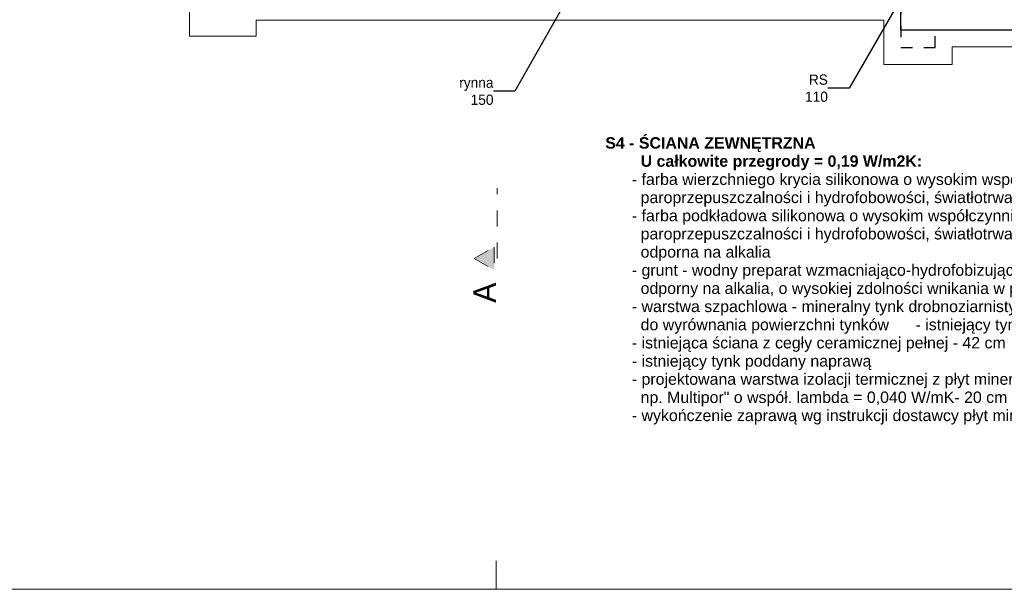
# Model space of a CAD drawing. Extents: x -145259 to -66341, y -2316 to 227384.
# Tile 77 of 143: x -130629 to -113334, y 157284 to 167294. Entities that reach past the tile are written whole.
import ezdxf

# ---------------------------------------------------------------- set-up
doc = ezdxf.new("R2010")
doc.units = 0
doc.header["$MEASUREMENT"] = 0
doc.linetypes.add('Dashed', pattern=[564.444447, 282.222223, -282.222223])
doc.linetypes.add('Przerywana', pattern=[400, 200, -200])
for name, color, linetype, lineweight in [('Arch opisy_Nr_Pióra__5', 7, 'Continuous', 13), ('arch przekroje_Nr_Pióra__21', 7, 'Continuous', 13), ('arch przekroje_Nr_Pióra__5', 7, 'Continuous', 13), ('ARCH TABELA_Nr_Pióra__21', 7, 'Continuous', 13), ('INWENT OPISY_Nr_Pióra__21', 7, 'Continuous', 13), ('INWENT. OKNA_Nr_Pióra__1', 7, 'Continuous', 25), ('INWENT. OKNA_Nr_Pióra__21', 7, 'Continuous', 13), ('INWENT.ŚCIANY_Nr_Pióra__1', 7, 'Continuous', 25)]:
    doc.layers.add(name, color=color, linetype=linetype, lineweight=lineweight)
doc.styles.add('GENERATED_STYLE_6', font='txt')
doc.styles.add('GENERATED_STYLE_8', font='txt')
doc.dimstyles.new('GENERATED_STYLE__9', dxfattribs={"dimtxt": 0.18, "dimasz": 109.44, "dimexe": 0.18, "dimexo": 0.0625, "dimgap": 0.09, "dimtad": 0, "dimtih": 1, "dimtoh": 1, "dimdec": 4, "dimzin": 0, "dimdsep": 46, "dimcen": 0.09, "dimadec": 0, "dimazin": 0, "dimtfac": 1, "dimtdec": 4, "dimtmove": 0, "dimatfit": 3, "dimldrblk": 'ARROWHEAD_11', "dimfxl": 0, "dimtolj": 1, "dimtzin": 0, "dimarcsym": 0})

# ---------------------------------------------------------------- blocks, each defined once
blk = doc.blocks.new('ARROWHEAD_11')
at = {"color": 0, "linetype": 'Continuous', "lineweight": 0}
blk.add_line((0, 0), (-1, 0), dxfattribs=at)
at = {"color": 0, "linetype": 'Continuous', "lineweight": 0, "const_width": 0.25, "flags": 128}
blk.add_lwpolyline([(-0.125, 0, 1), (0.125, 0, 1)], format="xyb", close=True, dxfattribs=at)

msp = doc.modelspace()

# ---------------------------------------------------------------- hatches: boundary and pattern name
at = {"layer": 'arch przekroje_Nr_Pióra__5', "linetype": 'Continuous'}
msp.add_hatch(color=256, dxfattribs=at).paths.add_polyline_path([(-122293.7, 162895.9), (-122293.7, 163295.9), (-122643.7, 163095.9)], flags=0)

# ---------------------------------------------------------------- linework, layer by layer
at = {"layer": 'arch przekroje_Nr_Pióra__5', "linetype": 'Dashed'}
for p, q in [((-122243.7, 163095.9), (-122243.7, 164331.5)), ((-122643.7, 163095.9), (-122293.7, 163295.9)), ((-122293.7, 163295.9), (-122293.7, 162895.9)), ((-122643.7, 163095.9), (-122293.7, 162895.9))]:
    msp.add_line(p, q, dxfattribs=at)
at = {"layer": 'ARCH TABELA_Nr_Pióra__21', "linetype": 'Continuous'}
for p, q in [((-122258.7, 157283.6), (-122258.7, 157783.6)), ((-68258.7, 157283.6), (-143258.7, 157283.6))]:
    msp.add_line(p, q, dxfattribs=at)
at = {"layer": 'INWENT. OKNA_Nr_Pióra__1', "linetype": 'Continuous'}
for q in [(-115148.7, 167453.6), (-99468.7, 167113.6)]:
    msp.add_line((-115148.7, 167113.6), q, dxfattribs=at)
at = {"layer": 'INWENT. OKNA_Nr_Pióra__21', "linetype": 'Continuous'}
for p, q in [((-127643.7, 168203.6), (-127643.7, 167003.6)), ((-126473.7, 167003.6), (-126473.7, 167283.6)), ((-126473.7, 167283.6), (-115448.7, 167283.6)), ((-115448.7, 167283.6), (-115448.7, 166503.6)), ((-127643.7, 167003.6), (-126473.7, 167003.6)), ((-114248.7, 166503.6), (-114248.7, 166813.6)), ((-114248.7, 166813.6), (-100368.7, 166813.6)), ((-115448.7, 166503.6), (-114248.7, 166503.6))]:
    msp.add_line(p, q, dxfattribs=at)
at = {"layer": 'INWENT.ŚCIANY_Nr_Pióra__1', "linetype": 'Przerywana'}
for p, q in [((-115148.7, 167583.6), (-115148.7, 166803.6)), ((-114548.7, 166803.6), (-114548.7, 167113.6)), ((-114548.7, 167113.6), (-100068.7, 167113.6)), ((-115148.7, 166803.6), (-114548.7, 166803.6))]:
    msp.add_line(p, q, dxfattribs=at)

# ---------------------------------------------------------------- texts
at = {"layer": 'Arch opisy_Nr_Pióra__5', "linetype": 'Continuous', "insert": (-120342.7, 165228.3), "char_height": 200, "width": 9728.552, "attachment_point": 1, "line_spacing_factor": 0.957557, "style": 'GENERATED_STYLE_8'}
msp.add_mtext('\\A1;{\\fArial|b1|i0|c0|p38;S4 - ŚCIANA ZEWNĘTRZNA\\P        U całkowite przegrody = 0,19 W/m2K:\\P\\fArial|b0|i0|c0|p38;      - farba wierzchniego krycia silikonowa o wysokim współczynniku \\P        paroprzepuszczalności i hydrofobowości, światłotrwała , odporna na alkalia \\P      - farba podkładowa silikonowa o wysokim współczynniku \\P        paroprzepuszczalności i hydrofobowości, światłotrwała , \\P        odporna na alkalia\\P      - grunt - wodny preparat wzmacniająco-hydrofobizującym, \\P        odporny na alkalia, o wysokiej zdolności wnikania w podłoże\\P      - warstwa szpachlowa - mineralny tynk drobnoziarnisty, \\P        do wyrównania powierzchni tynków      - istniejący tynk poddany naprawą \\P      - istniejąca ściana z cegły ceramicznej pełnej - 42 cm\\P      - istniejący tynk poddany naprawą  \\P      - projektowana warstwa izolacji termicznej z płyt mineralnych\\P        np. Multipor" o współ. lambda = 0,040 W/mK- 20 cm \\P      - wykończenie zaprawą wg instrukcji dostawcy płyt mineralnych}', dxfattribs=at)
at = {"layer": 'arch przekroje_Nr_Pióra__21', "linetype": 'Continuous', "insert": (-122660.9, 162495.9), "char_height": 400, "attachment_point": 2, "rotation": 90, "style": 'GENERATED_STYLE_8'}
msp.add_mtext('{A}', dxfattribs=at)
at = {"layer": 'INWENT OPISY_Nr_Pióra__21', "linetype": 'Continuous', "char_height": 180, "attachment_point": 6, "style": 'GENERATED_STYLE_6'}
for s, insert, width in [('{rynna 150}', (-122306.4, 166035.8), 969.036), ('{RS 110}', (-116432.4, 166088.9), 692.895)]:
    msp.add_mtext(s, dxfattribs=dict(at, insert=insert, width=width))

# ---------------------------------------------------------------- leaders
at = {"layer": 'INWENT OPISY_Nr_Pióra__21', "linetype": 'Continuous', "annotation_type": 0, "has_hookline": 1, "hookline_direction": 1}
for points, text_width in [([(-121122.7, 167461.8), (-121931.4, 166035.8), (-122306.3, 166035.8)], 668.6), ([(-115248.7, 167488.6), (-116057.4, 166088.9), (-116432.3, 166088.9)], 437.1)]:
    msp.add_leader(points, dimstyle='GENERATED_STYLE__9', dxfattribs=dict(at, text_width=text_width))

doc.saveas('drawing.dxf')
